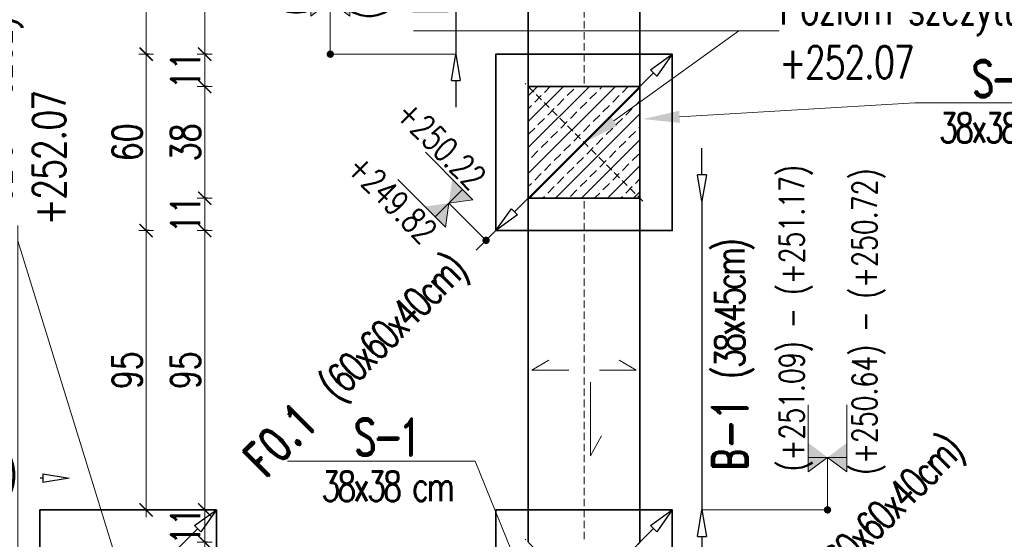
# Model space of a CAD drawing. Header units: millimetres. Extents: x -8 to 14965326, y -810 to 11054951.
# Tile 28 of 72: x 7503982 to 7504317, y 5558567 to 5558744. Entities that reach past the tile are written whole.
import ezdxf
from ezdxf import colors
from ezdxf.entities.mleader import LeaderData, LeaderLine
from ezdxf.math import Vec2, Vec3

# ---------------------------------------------------------------- set-up
doc = ezdxf.new("R2010")
doc.units = ezdxf.units.MM
doc.header["$LTSCALE"] = 0.5
doc.header["$MEASUREMENT"] = 0
doc.linetypes.add('KRESKOWA', pattern=[0.75, 0.5, -0.25])
doc.layers.get('0').update_dxf_attribs({"linetype": 'CONTINUOUS', "lineweight": 13})
doc.layers.get('Defpoints').update_dxf_attribs({"linetype": 'CONTINUOUS'})
for name, color, linetype, lineweight in [('_K_pozycje', 1, 'CONTINUOUS', 5), ('K_Cienkie przerywane', 252, 'KRESKOWA', 9), ('K_Fundamenty - przekrój', 40, 'CONTINUOUS', 35), ('K_Kreskowanie', 253, 'CONTINUOUS', 5), ('K_Opis', 7, 'CONTINUOUS', 9), ('K_Ściany - przekrój', 7, 'CONTINUOUS', 35), ('tkd_wym', 1, 'CONTINUOUS', 5)]:
    doc.layers.add(name, color=color, linetype=linetype, lineweight=lineweight)
doc.styles.add('___K_OPIS_ROMAND', font='romand.shx', dxfattribs={"width": 0.75})
doc.styles.add('___K_OPIS_SIMPLEX', font='simplex.shx', dxfattribs={"width": 0.75})
doc.styles.add('tkd_txt0', font='simplex.shx', dxfattribs={"width": 0.75})
doc.dimstyles.new('opisy_wieńce', dxfattribs={"dimscale": 0.6, "dimtxt": 20, "dimasz": 25, "dimexe": 10, "dimexo": 50, "dimgap": 10, "dimtad": 0, "dimdec": 1, "dimrnd": 0.05, "dimzin": 9, "dimdsep": 46, "dimtxsty": '___K_OPIS_ROMAND', "dimblk1": 'CLOSEDBLANK', "dimblk2": 'CLOSEDBLANK', "dimsah": 1, "dimcen": 0, "dimdle": 10, "dimse1": 1, "dimse2": 1, "dimclrd": 1, "dimclre": 256, "dimclrt": 50, "dimazin": 2, "dimtm": 1e-09, "dimtfac": 1, "dimtdec": 1, "dimtmove": 2, "dimatfit": 3, "dimfxl": 1, "dimtolj": 1, "dimtzin": 0, "dimarcsym": 0})
doc.dimstyles.new('tkd_1-50cm[cm]', dxfattribs={"dimtxt": 10, "dimasz": 2.5, "dimexe": 0, "dimexo": 10, "dimgap": 1.5, "dimtad": 1, "dimdec": 1, "dimrnd": 0.5, "dimdsep": 46, "dimtxsty": 'tkd_txt0', "dimblk": 'tkd_dim_arrow', "dimcen": 0, "dimclrd": 1, "dimclre": 256, "dimclrt": 7, "dimaunit": 1, "dimadec": 0, "dimazin": 0, "dimtfac": 0.009091, "dimtdec": 1, "dimtix": 1, "dimtmove": 1, "dimatfit": 3, "dimldrblk": 'DOTSMALL', "dimfxl": 1, "dimfxlon": 1, "dimtvp": 0.02, "dimtolj": 1, "dimtzin": 9, "dimlwd": -1, "dimarcsym": 0})

# ---------------------------------------------------------------- blocks, each defined once
blk = doc.blocks.new('_ClosedBlank')
at = {"color": 0, "linetype": 'ByBlock', "lineweight": -2}
for p, q in [((-1, 0.167), (0, 0)), ((-1, 0.167), (-1, -0.167)), ((0, 0), (-1, -0.167))]:
    blk.add_line(p, q, dxfattribs=at)
blk = doc.blocks.new('*D162')
at = {"layer": '_K_pozycje', "color": 1, "lineweight": -2, "transparency": 16777216}
for p, q in [((7504042.75, 5558570.69), (7503995.48, 5558523.42)), ((7503953.68, 5558481.62), (7503989.11, 5558517.06))]:
    blk.add_line(p, q, dxfattribs=at)
at = {"layer": 'Defpoints', "color": 0, "transparency": 16777216}
for p in [(7504049.11, 5558577.06), (7503989.11, 5558517.06), (7503989.11, 5558517.06)]:
    blk.add_point(p, dxfattribs=at)
at = {"layer": '_K_pozycje', "color": 1, "lineweight": -2, "transparency": 16777216, "xscale": 9, "yscale": 9, "zscale": 9}
for p, rotation in [((7504049.11, 5558577.06), 44.99999988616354), ((7503989.11, 5558517.06), 224.9999998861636)]:
    blk.add_blockref('_ClosedBlank', p, dxfattribs=dict(at, rotation=rotation))
at = {"layer": '_K_pozycje', "color": 50, "transparency": 16777216, "insert": (7503913.64, 5558441.59), "char_height": 12, "attachment_point": 5, "rotation": 45, "style": '___K_OPIS_ROMAND'}
blk.add_mtext('\\A1;F0.1{\\fArial|b0|i0|c238|p34;\\H0.87497x;\\C242;   \\Fsimplex|c238;\\H0.95241x;\\T0.8;(60x60x40cm)}', dxfattribs=at)
blk = doc.blocks.new('*D163')
at = {"layer": '_K_pozycje', "color": 1, "lineweight": -2, "transparency": 16777216}
for p, q in [((7504197.75, 5558570.69), (7504150.48, 5558523.42)), ((7504174.11, 5558547.06), (7504217.65, 5558515.42)), ((7504217.65, 5558515.42), (7504226.14, 5558523.9))]:
    blk.add_line(p, q, dxfattribs=at)
at = {"layer": 'Defpoints', "color": 0, "transparency": 16777216}
for p in [(7504204.11, 5558577.06), (7504144.11, 5558517.06), (7504144.11, 5558517.06)]:
    blk.add_point(p, dxfattribs=at)
at = {"layer": '_K_pozycje', "color": 1, "lineweight": -2, "transparency": 16777216, "xscale": 9, "yscale": 9, "zscale": 9}
for p, rotation in [((7504204.11, 5558577.06), 44.99999988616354), ((7504144.11, 5558517.06), 224.9999998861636)]:
    blk.add_blockref('_ClosedBlank', p, dxfattribs=dict(at, rotation=rotation))
at = {"layer": '_K_pozycje', "color": 50, "transparency": 16777216, "insert": (7504266.17, 5558563.94), "char_height": 12, "attachment_point": 5, "rotation": 45, "style": '___K_OPIS_ROMAND'}
blk.add_mtext('\\A1;F0.1{\\fArial|b0|i0|c238|p34;\\H0.87497x;\\C242;   \\Fsimplex|c238;\\H0.95241x;\\T0.8;(60x60x40cm)}', dxfattribs=at)
blk = doc.blocks.new('*D165')
at = {"layer": '_K_pozycje', "color": 1, "lineweight": -2, "transparency": 16777216}
for p, q in [((7504197.75, 5558725.69), (7504150.48, 5558678.42)), ((7504137.48, 5558665.43), (7504144.11, 5558672.06))]:
    blk.add_line(p, q, dxfattribs=at)
at = {"layer": 'Defpoints', "color": 0, "transparency": 16777216}
for p in [(7504204.11, 5558732.06), (7504144.11, 5558672.06), (7504144.11, 5558672.06)]:
    blk.add_point(p, dxfattribs=at)
at = {"layer": '_K_pozycje', "color": 1, "lineweight": -2, "transparency": 16777216, "xscale": 9, "yscale": 9, "zscale": 9}
for p, rotation in [((7504204.11, 5558732.06), 44.99999988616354), ((7504144.11, 5558672.06), 224.9999998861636)]:
    blk.add_blockref('_ClosedBlank', p, dxfattribs=dict(at, rotation=rotation))
at = {"layer": '_K_pozycje', "color": 50, "transparency": 16777216, "insert": (7504097.45, 5558625.39), "char_height": 12, "attachment_point": 5, "rotation": 45, "style": '___K_OPIS_ROMAND'}
blk.add_mtext('\\A1;F0.1{\\fArial|b0|i0|c238|p34;\\H0.87497x;\\C242;   \\Fsimplex|c238;\\H0.95241x;\\T0.8;(60x60x40cm)}', dxfattribs=at)
blk = doc.blocks.new('*U40')
at = {"layer": 'K_Opis'}
h = blk.add_hatch(color=1, dxfattribs=at)
edge = h.paths.add_edge_path()
edge.add_arc((0, 0), 0.036, 360, 720)
at = {"layer": 'K_Opis', "color": 1}
blk.add_line((0, 0.5108), (0, 0), dxfattribs=at)
at = {"layer": 'K_Opis'}
for points in [[(-0.1882, 0.5108), (-0.1882, 1.0223)], [(0.1882, 0.5108), (0.1882, 1.0223)], [(-0.1882, 0.5108), (0, 0.5108), (-0.1882, 0.3694), (-0.1882, 0.5108)], [(0.1882, 0.5108), (0, 0.5108), (0.1882, 0.3694), (0.1882, 0.5108)]]:
    blk.add_lwpolyline(points, dxfattribs=at)
for points in [[(-0.1882, 0.6521), (-0.1882, 0.5108), (0, 0.5108)], [(0.1882, 0.6521), (0.1882, 0.5108), (0, 0.5108)], [(-0.1882, 0.3694), (-0.1882, 0.5108), (0, 0.5108)], [(0.1882, 0.3694), (0.1882, 0.5108), (0, 0.5108)]]:
    blk.add_solid(points, dxfattribs=at)
at = {"layer": 'K_Opis', "style": '___K_OPIS_SIMPLEX', "width": 0.75, "flags": 8}
for tag, p in [('góra', (-0.2273, 0.383)), ('dół', (0.4795, 0.383))]:
    blk.add_attdef(tag, p, '', height=0.24, rotation=90, dxfattribs=at)
blk = doc.blocks.new('*D236')
at = {"layer": '_K_pozycje', "color": 1, "lineweight": -2, "transparency": 16777216}
for p, q in [((7504130.52, 5558846.06), (7504130.52, 5558855.06)), ((7504130.52, 5558837.06), (7504130.52, 5558732.06)), ((7504130.52, 5558723.06), (7504130.52, 5558714.06))]:
    blk.add_line(p, q, dxfattribs=at)
at = {"layer": 'Defpoints', "color": 0, "transparency": 16777216}
for p in [(7504154.11, 5558837.06), (7504130.52, 5558732.06), (7504154.11, 5558732.06)]:
    blk.add_point(p, dxfattribs=at)
at = {"layer": '_K_pozycje', "color": 1, "lineweight": -2, "transparency": 16777216, "xscale": 9, "yscale": 9, "zscale": 9}
for p, rotation in [((7504130.52, 5558837.06), 270), ((7504130.52, 5558732.06), 90)]:
    blk.add_blockref('_ClosedBlank', p, dxfattribs=dict(at, rotation=rotation))
at = {"layer": '_K_pozycje', "color": 50, "transparency": 16777216, "insert": (7504123.54, 5558784.56), "char_height": 12, "attachment_point": 5, "rotation": 90, "style": '___K_OPIS_ROMAND'}
blk.add_mtext('\\A1;B-1 {\\Fsimplex|c238;\\H0.83333x;\\T0.8;\\C242;(38x45cm)}', dxfattribs=at)
blk = doc.blocks.new('*U39')
at = {"layer": 'K_Opis'}
h = blk.add_hatch(color=1, dxfattribs=at)
edge = h.paths.add_edge_path()
edge.add_arc((0, 0), 0.036, 0, 360, ccw=False)
at = {"layer": 'K_Opis', "color": 1}
blk.add_line((0, -0.5108), (0, 0), dxfattribs=at)
at = {"layer": 'K_Opis'}
for points in [[(-0.1882, -0.5108), (0, -0.5108), (-0.1882, -0.3694), (-0.1882, -0.5108)], [(0.1882, -0.5108), (0, -0.5108), (0.1882, -0.3694), (0.1882, -0.5108)], [(-0.1882, -0.5108), (-0.1882, -1.0223)], [(0.1882, -0.5108), (0.1882, -1.0223)]]:
    blk.add_lwpolyline(points, dxfattribs=at)
for points in [[(-0.1882, -0.3694), (-0.1882, -0.5108), (0, -0.5108)], [(0.1882, -0.3694), (0.1882, -0.5108), (0, -0.5108)], [(-0.1882, -0.6521), (-0.1882, -0.5108), (0, -0.5108)], [(0.1882, -0.6521), (0.1882, -0.5108), (0, -0.5108)]]:
    blk.add_solid(points, dxfattribs=at)
at = {"layer": 'K_Opis', "style": '___K_OPIS_SIMPLEX', "width": 0.75, "flags": 8}
for tag, p in [('dół', (0.4795, -0.7773)), ('góra', (-0.2273, -0.923))]:
    blk.add_attdef(tag, p, '', height=0.24, rotation=90, dxfattribs=at)
blk = doc.blocks.new('*D237')
at = {"layer": '_K_pozycje', "color": 1, "lineweight": -2, "transparency": 16777216}
for p, q in [((7504214.2, 5558691.06), (7504214.2, 5558700.06)), ((7504214.2, 5558682.06), (7504214.2, 5558577.06)), ((7504214.2, 5558568.06), (7504214.2, 5558559.06))]:
    blk.add_line(p, q, dxfattribs=at)
at = {"layer": 'Defpoints', "color": 0, "transparency": 16777216}
for p in [(7504194.11, 5558682.06), (7504194.11, 5558577.06), (7504214.2, 5558577.06)]:
    blk.add_point(p, dxfattribs=at)
at = {"layer": '_K_pozycje', "color": 1, "lineweight": -2, "transparency": 16777216, "xscale": 9, "yscale": 9, "zscale": 9}
for p, rotation in [((7504214.2, 5558682.06), 270), ((7504214.2, 5558577.06), 90)]:
    blk.add_blockref('_ClosedBlank', p, dxfattribs=dict(at, rotation=rotation))
at = {"layer": '_K_pozycje', "color": 50, "transparency": 16777216, "insert": (7504225.3, 5558629.56), "char_height": 12, "attachment_point": 5, "rotation": 90, "style": '___K_OPIS_ROMAND'}
blk.add_mtext('\\A1;B-1 {\\Fsimplex|c238;\\H0.83333x;\\T0.8;\\C242;(38x45cm)}', dxfattribs=at)
blk = doc.blocks.new('*D240')
at = {"layer": '_K_pozycje', "color": 1, "lineweight": -2, "transparency": 16777216}
for p, q in [((7503893.11, 5558587.87), (7503894.08, 5558587.87)), ((7503990.11, 5558587.87), (7503989.15, 5558587.87))]:
    blk.add_line(p, q, dxfattribs=at)
at = {"layer": 'Defpoints', "color": 0, "transparency": 16777216}
for p in [(7503884.11, 5558587.87), (7503884.11, 5558567.06), (7503999.11, 5558567.06)]:
    blk.add_point(p, dxfattribs=at)
at = {"layer": '_K_pozycje', "color": 1, "lineweight": -2, "transparency": 16777216, "xscale": 9, "yscale": 9, "zscale": 9}
for p, rotation in [((7503884.11, 5558587.87), 179.999999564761), ((7503999.11, 5558587.87), 359.999999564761)]:
    blk.add_blockref('_ClosedBlank', p, dxfattribs=dict(at, rotation=rotation))
at = {"layer": '_K_pozycje', "color": 50, "transparency": 16777216, "insert": (7503941.61, 5558587.87), "char_height": 12, "attachment_point": 5, "rotation": 360, "style": '___K_OPIS_ROMAND'}
blk.add_mtext('\\A1;B-1 {\\Fsimplex|c238;\\H0.83333x;\\T0.8;\\C242;(38x45cm)}', dxfattribs=at)
blk = doc.blocks.new('tkd_dim_arrow')
for p, q in [((-1, 0), (1, 0)), ((0, -1), (0, 1))]:
    blk.add_line(p, q)
at = {"const_width": 0.2}
blk.add_lwpolyline([(-0.9, -0.9), (0.9, 0.9)], dxfattribs=at)
blk = doc.blocks.new('*D314')
at = {"layer": 'Defpoints', "color": 0, "transparency": 16777216}
for p in [(7504144.11, 5558827.06), (7504025.24, 5558732.06), (7504144.11, 5558732.06)]:
    blk.add_point(p, dxfattribs=at)
at = {"layer": 'tkd_wym', "lineweight": -2, "transparency": 16777216}
for p, q in [((7504026.24, 5558827.06), (7504025.24, 5558827.06)), ((7504026.24, 5558732.06), (7504025.24, 5558732.06))]:
    blk.add_line(p, q, dxfattribs=at)
at = {"layer": 'tkd_wym', "color": 1, "transparency": 16777216}
blk.add_line((7504025.24, 5558824.56), (7504025.24, 5558734.56), dxfattribs=at)
at = {"layer": 'tkd_wym', "color": 1, "transparency": 16777216, "xscale": 2.5, "yscale": 2.5, "zscale": 2.5}
for p, rotation in [((7504025.24, 5558827.06), 90), ((7504025.24, 5558732.06), 270)]:
    blk.add_blockref('tkd_dim_arrow', p, dxfattribs=dict(at, rotation=rotation))
at = {"layer": 'tkd_wym', "color": 7, "transparency": 16777216, "insert": (7504018.74, 5558779.56), "char_height": 10, "attachment_point": 5, "rotation": 90, "style": 'tkd_txt0'}
blk.add_mtext('\\A1;95', dxfattribs=at)
blk = doc.blocks.new('_DotSmall')
blk = doc.blocks.new('*D315')
at = {"layer": 'Defpoints', "color": 0, "transparency": 16777216}
for p in [(7504144.11, 5558732.06), (7504025.24, 5558672.06), (7504144.11, 5558672.06)]:
    blk.add_point(p, dxfattribs=at)
at = {"layer": 'tkd_wym', "lineweight": -2, "transparency": 16777216}
for p, q in [((7504026.24, 5558732.06), (7504025.24, 5558732.06)), ((7504026.24, 5558672.06), (7504025.24, 5558672.06))]:
    blk.add_line(p, q, dxfattribs=at)
at = {"layer": 'tkd_wym', "color": 1, "transparency": 16777216}
blk.add_line((7504025.24, 5558729.56), (7504025.24, 5558674.56), dxfattribs=at)
at = {"layer": 'tkd_wym', "color": 1, "transparency": 16777216, "xscale": 2.5, "yscale": 2.5, "zscale": 2.5}
for p, rotation in [((7504025.24, 5558732.06), 90), ((7504025.24, 5558672.06), 270)]:
    blk.add_blockref('tkd_dim_arrow', p, dxfattribs=dict(at, rotation=rotation))
at = {"layer": 'tkd_wym', "color": 7, "transparency": 16777216, "insert": (7504018.74, 5558702.06), "char_height": 10, "attachment_point": 5, "rotation": 90, "style": 'tkd_txt0'}
blk.add_mtext('\\A1;60', dxfattribs=at)
blk = doc.blocks.new('*D316')
at = {"layer": 'Defpoints', "color": 0, "transparency": 16777216}
for p in [(7504144.11, 5558672.06), (7504025.24, 5558577.06), (7504144.11, 5558577.06)]:
    blk.add_point(p, dxfattribs=at)
at = {"layer": 'tkd_wym', "lineweight": -2, "transparency": 16777216}
for p, q in [((7504026.24, 5558672.06), (7504025.24, 5558672.06)), ((7504026.24, 5558577.06), (7504025.24, 5558577.06))]:
    blk.add_line(p, q, dxfattribs=at)
at = {"layer": 'tkd_wym', "color": 1, "transparency": 16777216}
blk.add_line((7504025.24, 5558669.56), (7504025.24, 5558579.56), dxfattribs=at)
at = {"layer": 'tkd_wym', "color": 1, "transparency": 16777216, "xscale": 2.5, "yscale": 2.5, "zscale": 2.5}
for p, rotation in [((7504025.24, 5558672.06), 90), ((7504025.24, 5558577.06), 270)]:
    blk.add_blockref('tkd_dim_arrow', p, dxfattribs=dict(at, rotation=rotation))
at = {"layer": 'tkd_wym', "color": 7, "transparency": 16777216, "insert": (7504018.74, 5558624.56), "char_height": 10, "attachment_point": 5, "rotation": 90, "style": 'tkd_txt0'}
blk.add_mtext('\\A1;95', dxfattribs=at)
blk = doc.blocks.new('*D344')
at = {"layer": 'Defpoints', "color": 0, "transparency": 16777216}
for p in [(7504045.13, 5558577.06), (7504144.11, 5558577.06), (7504144.11, 5558566.06)]:
    blk.add_point(p, dxfattribs=at)
at = {"layer": 'tkd_wym', "lineweight": -2, "transparency": 16777216}
for p, q in [((7504046.13, 5558577.06), (7504045.13, 5558577.06)), ((7504046.13, 5558566.06), (7504045.13, 5558566.06))]:
    blk.add_line(p, q, dxfattribs=at)
at = {"layer": 'tkd_wym', "color": 1, "transparency": 16777216}
blk.add_line((7504045.13, 5558568.56), (7504045.13, 5558574.56), dxfattribs=at)
at = {"layer": 'tkd_wym', "color": 1, "transparency": 16777216, "xscale": 2.5, "yscale": 2.5, "zscale": 2.5}
for p, rotation in [((7504045.13, 5558577.06), 90), ((7504045.13, 5558566.06), 270)]:
    blk.add_blockref('tkd_dim_arrow', p, dxfattribs=dict(at, rotation=rotation))
at = {"layer": 'tkd_wym', "color": 7, "transparency": 16777216, "insert": (7504038.63, 5558571.56), "char_height": 10, "attachment_point": 5, "rotation": 90, "style": 'tkd_txt0'}
blk.add_mtext('\\A1;11', dxfattribs=at)
blk = doc.blocks.new('*D345')
at = {"layer": 'Defpoints', "color": 0, "transparency": 16777216}
for p in [(7504045.13, 5558672.06), (7504155.11, 5558672.06), (7504144.11, 5558577.06)]:
    blk.add_point(p, dxfattribs=at)
at = {"layer": 'tkd_wym', "lineweight": -2, "transparency": 16777216}
for p, q in [((7504046.13, 5558672.06), (7504045.13, 5558672.06)), ((7504046.13, 5558577.06), (7504045.13, 5558577.06))]:
    blk.add_line(p, q, dxfattribs=at)
at = {"layer": 'tkd_wym', "color": 1, "transparency": 16777216}
blk.add_line((7504045.13, 5558579.56), (7504045.13, 5558669.56), dxfattribs=at)
at = {"layer": 'tkd_wym', "color": 1, "transparency": 16777216, "xscale": 2.5, "yscale": 2.5, "zscale": 2.5}
for p, rotation in [((7504045.13, 5558672.06), 90), ((7504045.13, 5558577.06), 270)]:
    blk.add_blockref('tkd_dim_arrow', p, dxfattribs=dict(at, rotation=rotation))
at = {"layer": 'tkd_wym', "color": 7, "transparency": 16777216, "insert": (7504038.63, 5558624.56), "char_height": 10, "attachment_point": 5, "rotation": 90, "style": 'tkd_txt0'}
blk.add_mtext('\\A1;95', dxfattribs=at)
blk = doc.blocks.new('*D346')
at = {"layer": 'Defpoints', "color": 0, "transparency": 16777216}
for p in [(7504045.13, 5558683.06), (7504155.11, 5558683.06), (7504155.11, 5558672.06)]:
    blk.add_point(p, dxfattribs=at)
at = {"layer": 'tkd_wym', "lineweight": -2, "transparency": 16777216}
for p, q in [((7504046.13, 5558683.06), (7504045.13, 5558683.06)), ((7504046.13, 5558672.06), (7504045.13, 5558672.06))]:
    blk.add_line(p, q, dxfattribs=at)
at = {"layer": 'tkd_wym', "color": 1, "transparency": 16777216}
blk.add_line((7504045.13, 5558674.56), (7504045.13, 5558680.56), dxfattribs=at)
at = {"layer": 'tkd_wym', "color": 1, "transparency": 16777216, "xscale": 2.5, "yscale": 2.5, "zscale": 2.5}
for p, rotation in [((7504045.13, 5558683.06), 90), ((7504045.13, 5558672.06), 270)]:
    blk.add_blockref('tkd_dim_arrow', p, dxfattribs=dict(at, rotation=rotation))
at = {"layer": 'tkd_wym', "color": 7, "transparency": 16777216, "insert": (7504038.63, 5558677.56), "char_height": 10, "attachment_point": 5, "rotation": 90, "style": 'tkd_txt0'}
blk.add_mtext('\\A1;11', dxfattribs=at)
blk = doc.blocks.new('*D347')
at = {"layer": 'Defpoints', "color": 0, "transparency": 16777216}
for p in [(7504045.13, 5558721.06), (7504155.11, 5558721.06), (7504155.11, 5558683.06)]:
    blk.add_point(p, dxfattribs=at)
at = {"layer": 'tkd_wym', "lineweight": -2, "transparency": 16777216}
for p, q in [((7504046.13, 5558721.06), (7504045.13, 5558721.06)), ((7504046.13, 5558683.06), (7504045.13, 5558683.06))]:
    blk.add_line(p, q, dxfattribs=at)
at = {"layer": 'tkd_wym', "color": 1, "transparency": 16777216}
blk.add_line((7504045.13, 5558685.56), (7504045.13, 5558718.56), dxfattribs=at)
at = {"layer": 'tkd_wym', "color": 1, "transparency": 16777216, "xscale": 2.5, "yscale": 2.5, "zscale": 2.5}
for p, rotation in [((7504045.13, 5558721.06), 90), ((7504045.13, 5558683.06), 270)]:
    blk.add_blockref('tkd_dim_arrow', p, dxfattribs=dict(at, rotation=rotation))
at = {"layer": 'tkd_wym', "color": 7, "transparency": 16777216, "insert": (7504038.63, 5558702.06), "char_height": 10, "attachment_point": 5, "rotation": 90, "style": 'tkd_txt0'}
blk.add_mtext('\\A1;38', dxfattribs=at)
blk = doc.blocks.new('*D348')
at = {"layer": 'Defpoints', "color": 0, "transparency": 16777216}
for p in [(7504045.13, 5558732.06), (7504144.11, 5558732.06), (7504155.11, 5558721.06)]:
    blk.add_point(p, dxfattribs=at)
at = {"layer": 'tkd_wym', "lineweight": -2, "transparency": 16777216}
for p, q in [((7504046.13, 5558732.06), (7504045.13, 5558732.06)), ((7504046.13, 5558721.06), (7504045.13, 5558721.06))]:
    blk.add_line(p, q, dxfattribs=at)
at = {"layer": 'tkd_wym', "color": 1, "transparency": 16777216}
blk.add_line((7504045.13, 5558723.56), (7504045.13, 5558729.56), dxfattribs=at)
at = {"layer": 'tkd_wym', "color": 1, "transparency": 16777216, "xscale": 2.5, "yscale": 2.5, "zscale": 2.5}
for p, rotation in [((7504045.13, 5558732.06), 90), ((7504045.13, 5558721.06), 270)]:
    blk.add_blockref('tkd_dim_arrow', p, dxfattribs=dict(at, rotation=rotation))
at = {"layer": 'tkd_wym', "color": 7, "transparency": 16777216, "insert": (7504038.63, 5558726.56), "char_height": 10, "attachment_point": 5, "rotation": 90, "style": 'tkd_txt0'}
blk.add_mtext('\\A1;11', dxfattribs=at)
blk = doc.blocks.new('*D349')
at = {"layer": 'Defpoints', "color": 0, "transparency": 16777216}
for p in [(7504045.13, 5558827.06), (7504155.11, 5558827.06), (7504144.11, 5558732.06)]:
    blk.add_point(p, dxfattribs=at)
at = {"layer": 'tkd_wym', "lineweight": -2, "transparency": 16777216}
for p, q in [((7504046.13, 5558827.06), (7504045.13, 5558827.06)), ((7504046.13, 5558732.06), (7504045.13, 5558732.06))]:
    blk.add_line(p, q, dxfattribs=at)
at = {"layer": 'tkd_wym', "color": 1, "transparency": 16777216}
blk.add_line((7504045.13, 5558734.56), (7504045.13, 5558824.56), dxfattribs=at)
at = {"layer": 'tkd_wym', "color": 1, "transparency": 16777216, "xscale": 2.5, "yscale": 2.5, "zscale": 2.5}
for p, rotation in [((7504045.13, 5558827.06), 90), ((7504045.13, 5558732.06), 270)]:
    blk.add_blockref('tkd_dim_arrow', p, dxfattribs=dict(at, rotation=rotation))
at = {"layer": 'tkd_wym', "color": 7, "transparency": 16777216, "insert": (7504038.63, 5558779.56), "char_height": 10, "attachment_point": 5, "rotation": 90, "style": 'tkd_txt0'}
blk.add_mtext('\\A1;95', dxfattribs=at)

msp = doc.modelspace()

# ---------------------------------------------------------------- hatches: boundary and pattern name
at = {"layer": 'K_Kreskowanie'}
h = msp.add_hatch(dxfattribs=at)
h.set_pattern_fill('ANSI33', color=256, scale=25)
h.set_pattern_definition([(45, (282.7154, 396.8205), (-4.4194173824, 4.4194173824), []), (45, (287.135, 396.8205), (-4.4194173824, 4.4194173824), [3.125, -1.5625])])
h.paths.add_polyline_path([(7504155.1116, 5558683.0558), (7504193.1116, 5558683.0558), (7504193.1116, 5558721.0558), (7504155.1116, 5558721.0558)])

# ---------------------------------------------------------------- linework, layer by layer
at = {"layer": '_K_pozycje'}
for p, q in [((7504130.5237, 5558732.0557), (7504087.8433, 5558732.0557)), ((7504256.8837, 5558577.0558), (7504214.2033, 5558577.0558))]:
    msp.add_line(p, q, dxfattribs=at)
at = {"layer": 'K_Cienkie przerywane', "linetype": 'KRESKOWA', "ltscale": 10}
for p, q in [((7504174.1116, 5558722.0558), (7504174.1116, 5558837.0558)), ((7504194.1116, 5558722.0558), (7504154.1116, 5558682.0558)), ((7504194.1116, 5558682.0558), (7504154.1116, 5558722.0558)), ((7504174.1116, 5558567.0558), (7504174.1116, 5558682.0558)), ((7504194.1116, 5558567.0558), (7504154.1116, 5558527.0558)), ((7504194.1116, 5558527.0558), (7504154.1116, 5558567.0558))]:
    msp.add_line(p, q, dxfattribs=at)
at = {"layer": 'K_Fundamenty - przekrój'}
for points in [[(7504144.1116, 5558672.0557), (7504144.1116, 5558732.0557), (7504204.1116, 5558732.0557), (7504204.1116, 5558672.0557)], [(7503989.1116, 5558517.0557), (7503989.1116, 5558577.0557), (7504049.1116, 5558577.0557), (7504049.1116, 5558517.0557)], [(7504144.1116, 5558517.0557), (7504144.1116, 5558577.0557), (7504204.1116, 5558577.0557), (7504204.1116, 5558517.0557)]]:
    msp.add_lwpolyline(points, close=True, dxfattribs=at)
at = {"layer": 'K_Opis'}
for points in [[(7504168.8869, 5558624.5558), (7504156.3484, 5558624.5558), (7504162.1373, 5558628.0392)], [(7504179.3363, 5558624.5558), (7504191.8748, 5558624.5558), (7504186.086, 5558628.0392)], [(7504176.2778, 5558620.4593), (7504176.2778, 5558595.4593), (7504180.0967, 5558602.2997)]]:
    msp.add_lwpolyline(points, dxfattribs=at)
at = {"layer": 'K_Ściany - przekrój', "linetype": 'Continuous', "ltscale": 2.5}
for p, q in [((7504155.1116, 5558721.0558), (7504155.1116, 5558838.0558)), ((7504193.1116, 5558721.0558), (7504193.1116, 5558838.0558)), ((7504155.1116, 5558566.0558), (7504155.1116, 5558683.0558)), ((7504193.1116, 5558566.0558), (7504193.1116, 5558683.0558))]:
    msp.add_line(p, q, dxfattribs=at)
msp.add_lwpolyline([(7504155.1116, 5558721.0558), (7504193.1116, 5558721.0558), (7504193.1116, 5558683.0558), (7504155.1116, 5558683.0558)], close=True, dxfattribs=at)

# ---------------------------------------------------------------- block references
ref = msp.add_blockref('*U39', (7504087.8433, 5558732.0557), dxfattribs=dict(xscale=-35, yscale=35, zscale=35, rotation=180.0000074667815))
ref.add_attrib('góra', '(+251.17) - (+251.25)', (7504079.8867, 5558745.1612), dxfattribs={"layer": 'K_Opis', "height": 8.4, "rotation": 90.000007, "style": '___K_OPIS_SIMPLEX', "width": 0.75, "flags": 8})
ref.add_attrib('dół', '(+250.72) - (+250.80)', (7504104.6259, 5558743.9612), dxfattribs={"layer": 'K_Opis', "height": 8.4, "rotation": 90.000007, "style": '___K_OPIS_SIMPLEX', "width": 0.75, "flags": 8})
ref = msp.add_blockref('*U40', (7504140.7979, 5558668.742), dxfattribs=dict(xscale=-35, yscale=35, zscale=35, rotation=45.00000736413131))
ref.add_attrib('góra', '+250.22', (7504109.58, 5558711.2124), dxfattribs={"layer": 'K_Opis', "height": 8.4, "rotation": 315.000007, "style": '___K_OPIS_SIMPLEX', "width": 0.75, "flags": 8})
ref.add_attrib('dół', '+249.82', (7504092.9352, 5558692.8705), dxfattribs={"layer": 'K_Opis', "height": 8.4, "rotation": 315.000007, "style": '___K_OPIS_SIMPLEX', "width": 0.75, "flags": 8})
ref = msp.add_blockref('*U39', (7504256.8837, 5558577.0558), dxfattribs=dict(xscale=-35, yscale=35, zscale=35, rotation=180.0000074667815))
ref.add_attrib('góra', '(+251.09) - (+251.17)', (7504248.927, 5558590.1612), dxfattribs={"layer": 'K_Opis', "height": 8.4, "rotation": 90.000007, "style": '___K_OPIS_SIMPLEX', "width": 0.75, "flags": 8})
ref.add_attrib('dół', '(+250.64) - (+250.72)', (7504273.6663, 5558588.9612), dxfattribs={"layer": 'K_Opis', "height": 8.4, "rotation": 90.000007, "style": '___K_OPIS_SIMPLEX', "width": 0.75, "flags": 8})

# ---------------------------------------------------------------- dimensions: what is measured, and where the dimension line sits
at = {"layer": '_K_pozycje'}
for base, p1, p2, angle, text, override, picture, middle in [((7504130.5237, 5558732.0557), (7504154.1116, 5558837.0558), (7504154.1116, 5558732.0557), 269.999997, 'B-1 {\\Fsimplex|c238;\\H0.83333x;\\T0.8;\\C242;(38x45cm)}', {"dimasz": 15}, '*D236', (7504123.539, 5558784.5557)), ((7504144.1116, 5558672.0557), (7504204.1116, 5558732.0557), (7504144.1116, 5558672.0557), 225, 'F0.1{\\fArial|b0|i0|c238|p34;\\H0.87497x;\\C242;   \\Fsimplex|c238;\\H0.95241x;\\T0.8;(60x60x40cm)}', {"dimasz": 15, "dimtmove": 1}, '*D165', (7504097.0437, 5558625.7957)), ((7504214.2033, 5558577.0558), (7504194.1116, 5558682.0558), (7504194.1116, 5558577.0558), 269.999997, 'B-1 {\\Fsimplex|c238;\\H0.83333x;\\T0.8;\\C242;(38x45cm)}', {"dimasz": 15}, '*D237', (7504225.2965, 5558629.5558)), ((7504144.1116, 5558517.0557), (7504204.1116, 5558577.0557), (7504144.1116, 5558517.0557), 225, 'F0.1{\\fArial|b0|i0|c238|p34;\\H0.87497x;\\C242;   \\Fsimplex|c238;\\H0.95241x;\\T0.8;(60x60x40cm)}', {"dimasz": 15, "dimtmove": 1}, '*D163', (7504230.3781, 5558528.1447)), ((7503884.1116, 5558587.8741), (7503999.1116, 5558567.0558), (7503884.1116, 5558567.0558), 180, 'B-1 {\\Fsimplex|c238;\\H0.83333x;\\T0.8;\\C242;(38x45cm)}', {"dimasz": 15}, '*D240', (7503941.6116, 5558587.8741)), ((7503989.1116, 5558517.0557), (7504049.1116, 5558577.0557), (7503989.1116, 5558517.0557), 225, 'F0.1{\\fArial|b0|i0|c238|p34;\\H0.87497x;\\C242;   \\Fsimplex|c238;\\H0.95241x;\\T0.8;(60x60x40cm)}', {"dimasz": 15, "dimtmove": 1}, '*D162', (7503913.4382, 5558441.7879))]:
    dim = msp.add_linear_dim(base=base, p1=p1, p2=p2, angle=angle, text=text, dimstyle='opisy_wieńce', override=override, dxfattribs=at)
    dim.commit()
    dim.dimension.update_dxf_attribs({"geometry": picture, "text_midpoint": middle, "dimtype": 161})
at = {"layer": 'tkd_wym'}
for base, p1, p2, picture, middle in [((7504025.2366, 5558732.0557), (7504144.1116, 5558827.0557), (7504144.1116, 5558732.0557), '*D314', (7504018.7366, 5558779.5557)), ((7504045.1272, 5558827.0557), (7504144.1116, 5558732.0557), (7504155.1116, 5558827.0557), '*D349', (7504038.6272, 5558779.5557)), ((7504025.2366, 5558672.0557), (7504144.1116, 5558732.0557), (7504144.1116, 5558672.0557), '*D315', (7504018.7366, 5558702.0557)), ((7504045.1272, 5558732.0557), (7504155.1116, 5558721.0558), (7504144.1116, 5558732.0557), '*D348', (7504038.6272, 5558726.5558)), ((7504045.1272, 5558721.0558), (7504155.1116, 5558683.0557), (7504155.1116, 5558721.0558), '*D347', (7504038.6272, 5558702.0557)), ((7504045.1272, 5558683.0557), (7504155.1116, 5558672.0557), (7504155.1116, 5558683.0557), '*D346', (7504038.6272, 5558677.5557)), ((7504025.2366, 5558577.0557), (7504144.1116, 5558672.0557), (7504144.1116, 5558577.0557), '*D316', (7504018.7366, 5558624.5557)), ((7504045.1272, 5558672.0557), (7504144.1116, 5558577.0557), (7504155.1116, 5558672.0557), '*D345', (7504038.6272, 5558624.5557)), ((7504045.1272, 5558577.0557), (7504144.1116, 5558566.0558), (7504144.1116, 5558577.0557), '*D344', (7504038.6272, 5558571.5558))]:
    dim = msp.add_linear_dim(base=base, p1=p1, p2=p2, angle=90, dimstyle='tkd_1-50cm[cm]', dxfattribs=at)
    dim.commit()
    dim.dimension.update_dxf_attribs({"geometry": picture, "text_midpoint": middle})

# ---------------------------------------------------------------- leaders
at = {"layer": 'K_Opis'}
ml = msp.add_multileader_mtext('Standard', dxfattribs=at)
ml.set_content('{\\T0.95;Poziom szczytu słupa:\\P+252.07}', color=256, style='___K_OPIS_SIMPLEX')
ml.set_leader_properties(color=256, linetype='ByLayer', lineweight=9)
ml.build(insert=Vec2(0, 0))
ml.multileader.update_dxf_attribs({"text_left_attachment_type": 6, "text_right_attachment_type": 6, "arrow_head_size": 12.5})
ctx = ml.context
ctx.base_point, ctx.char_height, ctx.arrow_head_size, ctx.landing_gap_size, ctx.plane_origin, ctx.plane_x_axis, ctx.plane_y_axis = Vec3(7503981.625, 5558673.8371), 11, 12.5, 0, Vec3(7503640.2443, 5558568.1608), Vec3(0, 1), Vec3(-1, 0)
ctx.left_attachment, ctx.right_attachment = 6, 6
notes = []
notes.append((ctx, [(0, (1, 1, 0), (7503981.625, 5558668.6083), (0, 1), 5.2288, [(0, [(7504019.1116, 5558547.0558)], 0, [])])]))
ctx.mtext.insert, ctx.mtext.text_direction, ctx.mtext.rotation, ctx.mtext.width, ctx.mtext.defined_height, ctx.mtext.flow_direction = Vec3(7503968.425, 5558673.8371), Vec3(0, 1), 1.57079633, 138.663582, 36.1162, 5
ml = msp.add_multileader_mtext('Standard', dxfattribs=at)
ml.set_content('{\\T0.95;Poziom szczytu słupa:\\P+252.07}', color=256, style='___K_OPIS_SIMPLEX')
ml.set_leader_properties(color=256, linetype='ByLayer', lineweight=9)
ml.build(insert=Vec2(0, 0))
ml.multileader.update_dxf_attribs({"text_left_attachment_type": 6, "text_right_attachment_type": 6, "arrow_head_size": 12.5})
ctx = ml.context
ctx.base_point, ctx.char_height, ctx.arrow_head_size, ctx.landing_gap_size, ctx.plane_origin = Vec3(7504240.4783, 5558739.955), 11, 12.5, 0, Vec3(7504195.2166, 5559080.9231)
ctx.left_attachment, ctx.right_attachment = 6, 6
notes.append((ctx, [(0, (1, 1, 0), (7504226.7271, 5558739.955), (1, 0), 13.7512, [(0, [(7504174.1116, 5558702.0557)], 0, [])])]))
ctx.mtext.insert, ctx.mtext.width, ctx.mtext.defined_height, ctx.mtext.flow_direction = Vec3(7504240.4783, 5558753.155), 140.399647, 98.2467, 5
ml = msp.add_multileader_mtext('Standard', dxfattribs=at)
ml.set_content('{\\T0.85;\\C2;S-1\\T1;\\C50;\\P\\Fsimplex|c238;\\H0.8x;\\T0.8;\\C1;38x38 cm}', color=7, style='___K_OPIS_ROMAND')
ml.set_leader_properties(color=1, linetype='CONTINUOUS', lineweight=9)
ml.build(insert=Vec2(0, 0))
ml.multileader.update_dxf_attribs({"text_left_attachment_type": 6, "text_right_attachment_type": 6, "dogleg_length": 5, "arrow_head_size": 12.5})
ctx = ml.context
ctx.base_point, ctx.char_height, ctx.arrow_head_size, ctx.landing_gap_size, ctx.plane_origin = Vec3(7504293.7475, 5558715.4907), 12.5, 12.5, 0, Vec3(7504213.1585, 5558649.3178)
ctx.left_attachment, ctx.right_attachment, ctx.text_align_type = 6, 6, 1
notes.append((ctx, [(0, (1, 1, 0), (7504286.5317, 5558715.4907), (1, 0), 7.2158, [(0, [(7504194.1116, 5558709.9897)], 0, [])])]))
ctx.mtext.insert, ctx.mtext.alignment, ctx.mtext.line_spacing_factor, ctx.mtext.flow_direction = Vec3(7504316.8189, 5558729.9907), 2, 0.864, 5
ml = msp.add_multileader_mtext('Standard', dxfattribs=at)
ml.set_content('{\\T0.85;\\C2;S-1\\T1;\\C50;\\P\\Fsimplex|c238;\\H0.8x;\\T0.8;\\C1;38x38 cm}', color=7, style='___K_OPIS_ROMAND')
ml.set_leader_properties(color=1, linetype='CONTINUOUS', lineweight=9)
ml.build(insert=Vec2(0, 0))
ml.multileader.update_dxf_attribs({"text_left_attachment_type": 6, "text_right_attachment_type": 6, "dogleg_length": 5, "arrow_head_size": 12.5})
ctx = ml.context
ctx.base_point, ctx.char_height, ctx.arrow_head_size, ctx.landing_gap_size, ctx.plane_origin = Vec3(7504083.7025, 5558593.5906), 12.5, 12.5, 0, Vec3(7504044.4391, 5558519.568)
ctx.left_attachment, ctx.right_attachment, ctx.text_align_type = 6, 6, 1
notes.append((ctx, [(1, (1, 1, 0), (7504137.0612, 5558593.5906), (-1, 0), 7.2158, [(0, [(7504154.1116, 5558551.5026)], 0, [])])]))
ctx.mtext.insert, ctx.mtext.alignment, ctx.mtext.line_spacing_factor, ctx.mtext.flow_direction = Vec3(7504106.774, 5558608.0906), 2, 0.864, 5
for ctx, leaders in notes:
    for number, flags, end, landing, length, lines in leaders:
        leader = LeaderData()
        leader.index, (leader.has_last_leader_line, leader.has_dogleg_vector, leader.attachment_direction) = number, flags
        leader.last_leader_point, leader.dogleg_vector, leader.dogleg_length = Vec3(end), Vec3(landing), length
        for number, points, colour, breaks in lines:
            line = LeaderLine()
            line.index, line.vertices, line.color, line.breaks = number, Vec3.list(points), colors.encode_raw_color(colour), breaks
            leader.lines.append(line)
        ctx.leaders.append(leader)

doc.saveas('drawing.dxf')
